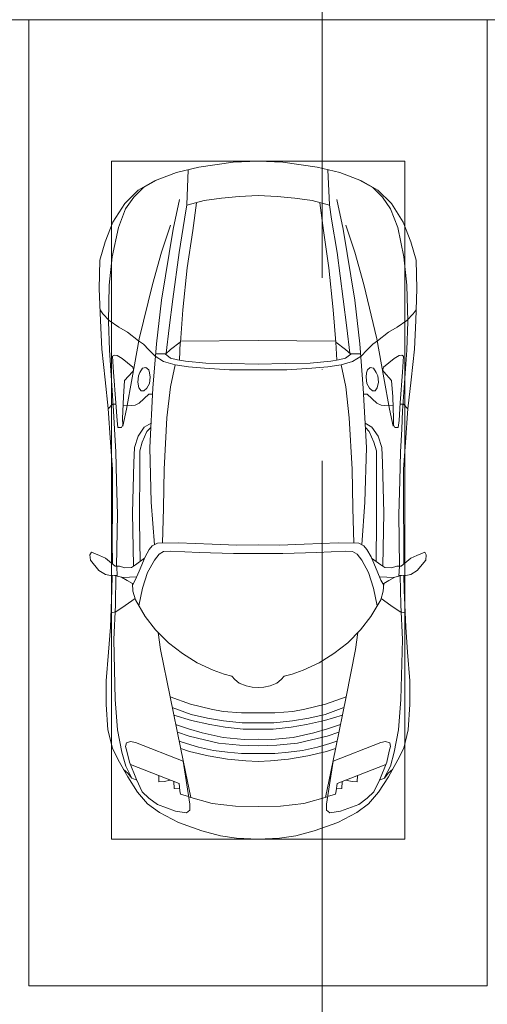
# Model space of a CAD drawing. Header units: millimetres. Extents: x -32229 to 192519, y -13689 to 125138.
# Tile 85 of 256: x 3485 to 6035, y 98949 to 104321. Entities that reach past the tile are written whole.
import ezdxf

# ---------------------------------------------------------------- set-up
doc = ezdxf.new("R2010")
doc.units = ezdxf.units.MM
doc.linetypes.add('ADSK_Линия сетки', pattern=[5000, 4000, -500, 0, -500])
for name, color, linetype, lineweight in [('A-DETL-GENF-OTLN', 7, 'Continuous', 18), ('C-PRKG-____-OTLN', 7, 'Continuous', 18), ('E-CABL-TRAY-OTLN', 7, 'Continuous', 18), ('S-GRID-____-OTLN', 7, 'Continuous', 9)]:
    doc.layers.add(name, color=color, linetype=linetype, lineweight=lineweight)

# ---------------------------------------------------------------- blocks, each defined once
blk = doc.blocks.new('АР_Машиноместо - 4900x2400_М__5300х2500_-V153--01 ЭЛ')
at = {"layer": 'A-DETL-GENF-OTLN', "color": 253, "lineweight": 13, "true_color": 0xaaaaaa}
for p, q in [((927, 4466.6), (804.4, 4436.7)), ((1114.6, 4493), (927, 4466.6)), ((1250, 4500), (1114.6, 4493)), ((1250, 4500), (1385.4, 4493)), ((1385.4, 4493), (1573, 4466.6)), ((1573, 4466.6), (1695.6, 4436.7)), ((804.4, 4436.7), (686, 4391.6)), ((861.2, 4260.3), (869.3, 4451.1)), ((1638.8, 4260.3), (1630.7, 4451.1)), ((1695.6, 4436.7), (1814, 4391.6)), ((686, 4391.6), (596.3, 4340.6)), ((1814, 4391.6), (1903.7, 4340.6)), ((596.3, 4340.6), (522.5, 4267.9)), ((1146, 4306.7), (1050.4, 4297.3)), ((1250, 4312), (1146, 4306.7)), ((1250, 4312), (1354, 4306.7)), ((1354, 4306.7), (1449.6, 4297.3)), ((1903.7, 4340.6), (1977.5, 4267.9)), ((522.5, 4267.9), (458.6, 4167)), ((955.5, 4283.9), (861, 4259.4)), ((914, 4272.5), (893.6, 4121.6)), ((1050.4, 4297.3), (955.5, 4283.9)), ((1449.6, 4297.3), (1544.5, 4283.9)), ((1544.5, 4283.9), (1639, 4259.4)), ((1586, 4272.5), (1606.4, 4121.6)), ((1977.5, 4267.9), (2041.4, 4167)), ((458.6, 4167), (416.4, 4059.2)), ((2041.4, 4167), (2083.6, 4059.2)), ((893.6, 4121.6), (863.9, 3917.5)), ((1606.4, 4121.6), (1636.1, 3917.5)), ((416.4, 4059.2), (387.4, 3958.4)), ((2083.6, 4059.2), (2112.6, 3958.4)), ((387.4, 3958.4), (384, 3802.9)), ((2112.6, 3958.4), (2116, 3802.9)), ((863.9, 3917.5), (840.1, 3687.8)), ((1636.1, 3917.5), (1659.9, 3687.8)), ((384, 3802.9), (390.2, 3630)), ((2116, 3802.9), (2109.8, 3630)), ((403.8, 3665.5), (388.1, 3688.4)), ((438.6, 3629.8), (403.8, 3665.5)), ((840.1, 3687.8), (826.6, 3509.6)), ((1659.9, 3687.8), (1673.4, 3509.6)), ((2061.4, 3629.8), (2096.2, 3665.5)), ((2096.2, 3665.5), (2111.9, 3688.4)), ((390.2, 3630), (397.1, 3474.2)), ((491.4, 3594.2), (438.6, 3629.8)), ((2008.6, 3594.2), (2061.4, 3629.8)), ((2109.8, 3630), (2102.9, 3474.2)), ((537.9, 3567), (491.4, 3594.2)), ((598.3, 3518.6), (537.9, 3567)), ((1901.7, 3518.6), (1962.1, 3567)), ((1962.1, 3567), (2008.6, 3594.2)), ((624.9, 3501.2), (598.3, 3518.6)), ((654.7, 3470.4), (624.9, 3501.2)), ((676.4, 3260.1), (695.7, 3502.8)), ((773.2, 3472.4), (825.6, 3512.1)), ((825.6, 3512.1), (821, 3413)), ((1250, 3520.1), (827.2, 3517.2)), ((1250, 3520.1), (1672.8, 3517.2)), ((1674.4, 3512.1), (1679, 3413)), ((1726.8, 3472.4), (1674.4, 3512.1)), ((1823.6, 3260.1), (1804.3, 3502.8)), ((1845.3, 3470.4), (1875.1, 3501.2)), ((1875.1, 3501.2), (1901.7, 3518.6)), ((397.1, 3474.2), (415.7, 3305.9)), ((456.6, 3434.5), (466.2, 3441.1)), ((466.2, 3441.1), (481.5, 3439.1)), ((481.5, 3439.1), (508, 3422.8)), ((690.2, 3433.7), (654.7, 3470.4)), ((744.1, 3447.2), (691.3, 3447.2)), ((773, 3424.2), (744.1, 3447.2)), ((744.3, 3447), (773.2, 3472.4)), ((1755.7, 3447), (1726.8, 3472.4)), ((1727, 3424.2), (1755.7, 3447)), ((1755.7, 3447.2), (1808.7, 3447.2)), ((1809.8, 3433.7), (1845.3, 3470.4)), ((2018.5, 3439.1), (1992, 3422.8)), ((2033.8, 3441.1), (2018.5, 3439.1)), ((2043.4, 3434.5), (2033.8, 3441.1)), ((2102.9, 3474.2), (2084.3, 3305.9)), ((462.2, 3347.3), (456.6, 3434.5)), ((508, 3422.8), (566.8, 3375.1)), ((811.1, 3414.8), (773, 3424.2)), ((853.3, 3407.2), (811.1, 3414.8)), ((965.3, 3397.8), (853.3, 3407.2)), ((1102.5, 3394.3), (965.3, 3397.8)), ((1250, 3391.3), (1102.5, 3394.3)), ((1250, 3391.3), (1397.5, 3394.3)), ((1397.5, 3394.3), (1534.7, 3397.8)), ((1534.7, 3397.8), (1646.7, 3407.2)), ((1646.7, 3407.2), (1688.9, 3414.8)), ((1688.9, 3414.8), (1727, 3424.2)), ((1992, 3422.8), (1933.2, 3375.1)), ((2037.8, 3347.3), (2043.4, 3434.5)), ((474.8, 3179.9), (462.2, 3347.3)), ((564.6, 3349.7), (522.2, 3303.2)), ((569.7, 3360.7), (564.6, 3349.7)), ((566.8, 3375.1), (569.7, 3360.7)), ((597.1, 3327.4), (605.2, 3346.8)), ((605.2, 3346.8), (620, 3369.3)), ((620, 3369.3), (638.7, 3372.5)), ((638.7, 3372.5), (654.1, 3360.7)), ((654.1, 3360.7), (658.7, 3344.5)), ((658.7, 3344.5), (661.1, 3321.2)), ((1841.3, 3344.5), (1838.9, 3321.2)), ((1845.9, 3360.7), (1841.3, 3344.5)), ((1861.3, 3372.5), (1845.9, 3360.7)), ((1880, 3369.3), (1861.3, 3372.5)), ((1894.8, 3346.8), (1880, 3369.3)), ((1902.9, 3327.4), (1894.8, 3346.8)), ((1933.2, 3375.1), (1930.3, 3360.7)), ((1930.3, 3360.7), (1935.4, 3349.7)), ((1935.4, 3349.7), (1977.8, 3303.2)), ((2025.2, 3179.9), (2037.8, 3347.3)), ((415.7, 3305.9), (432.8, 3149.3)), ((522.2, 3303.2), (515.3, 3213.7)), ((593.6, 3292.5), (597.1, 3327.4)), ((599.8, 3262.3), (593.6, 3292.5)), ((657.2, 3286.3), (643.2, 3259.9)), ((661.1, 3321.2), (657.2, 3286.3)), ((1838.9, 3321.2), (1842.8, 3286.3)), ((1842.8, 3286.3), (1856.8, 3259.9)), ((1900.2, 3262.3), (1906.4, 3292.5)), ((1906.4, 3292.5), (1902.9, 3327.4)), ((1977.8, 3303.2), (1984.7, 3213.7)), ((2084.3, 3305.9), (2067.1, 3148.3)), ((612.1, 3245.7), (599.8, 3262.3)), ((654.5, 3228.1), (601.7, 3179.4)), ((626.8, 3246.1), (612.1, 3245.7)), ((643.2, 3259.9), (626.8, 3246.1)), ((674.6, 3227.6), (654.5, 3228.1)), ((659.3, 2936), (676.4, 3260.1)), ((1840.7, 2936), (1823.6, 3260.1)), ((1825.4, 3227.6), (1845.5, 3228.1)), ((1845.5, 3228.1), (1898.3, 3179.4)), ((1856.8, 3259.9), (1873.2, 3246.1)), ((1873.2, 3246.1), (1887.9, 3245.7)), ((1887.9, 3245.7), (1900.2, 3262.3)), ((456.9, 3174.2), (432.9, 3148.3)), ((475.2, 3173.5), (456.9, 3174.2)), ((480.8, 3085), (474.8, 3179.9)), ((515.3, 3213.7), (510.9, 3094.6)), ((601.7, 3179.4), (579.5, 3167.7)), ((1898.3, 3179.4), (1920.5, 3167.7)), ((1984.7, 3213.7), (1989.1, 3094.6)), ((2019.2, 3085), (2025.2, 3179.9)), ((2024.8, 3173.5), (2043.1, 3174.2)), ((2043.1, 3174.2), (2067.1, 3148.3)), ((432.8, 3149.3), (446, 2964.8)), ((558.4, 3165.4), (513.6, 3168)), ((579.5, 3167.7), (558.4, 3165.4)), ((1920.5, 3167.7), (1941.6, 3165.4)), ((1941.6, 3165.4), (1986.4, 3168)), ((2067.2, 3149.3), (2054, 2964.8)), ((485.6, 3046.1), (480.8, 3085)), ((510.9, 3094.6), (512.2, 3061.4)), ((1989.1, 3094.6), (1987.8, 3061.4)), ((2014.4, 3046.1), (2019.2, 3085)), ((504.5, 3046.6), (485.6, 3046.1)), ((512.2, 3061.4), (504.5, 3046.6)), ((643.6, 3024.6), (618.7, 2966.7)), ((665.1, 3046.1), (643.6, 3024.6)), ((1834.9, 3046.1), (1856.4, 3024.6)), ((1856.4, 3024.6), (1881.3, 2966.7)), ((1987.8, 3061.4), (1995.5, 3046.6)), ((1995.5, 3046.6), (2014.4, 3046.1)), ((446, 2964.8), (456.1, 2818.3)), ((618.7, 2966.7), (604.4, 2919.4)), ((1881.3, 2966.7), (1895.6, 2919.4)), ((2054, 2964.8), (2043.9, 2818.3)), ((604.4, 2919.4), (604.4, 2850.8)), ((667.8, 2638.3), (659.3, 2936)), ((1832.2, 2638.3), (1840.7, 2936)), ((1895.6, 2919.4), (1895.6, 2850.8)), ((604.4, 2850.8), (603.5, 2534.3)), ((1895.6, 2850.8), (1896.5, 2534.3)), ((456.1, 2818.3), (456.8, 2613.6)), ((2043.9, 2818.3), (2043.2, 2613.6)), ((684.8, 2406.5), (667.8, 2638.3)), ((1815.2, 2406.5), (1832.2, 2638.3)), ((456.8, 2613.6), (454.5, 2423.6)), ((2043.2, 2613.6), (2045.5, 2423.6)), ((603.5, 2534.3), (606.1, 2314.9)), ((1896.5, 2534.3), (1893.9, 2314.9)), ((454.5, 2423.6), (456, 2301.1)), ((2045.5, 2423.6), (2044, 2301.1)), ((341.2, 2366.2), (333.1, 2350.6)), ((384.4, 2347.9), (341.2, 2366.2)), ((656.7, 2380.3), (633.8, 2340.5)), ((672.8, 2399.7), (656.7, 2380.3)), ((700.6, 2415.4), (672.8, 2399.7)), ((813.8, 2416.7), (700.6, 2415.4)), ((734.3, 2368.8), (710, 2355.4)), ((772.7, 2371.5), (734.3, 2368.8)), ((929.1, 2364.1), (772.7, 2371.5)), ((999.2, 2409.3), (813.8, 2416.7)), ((1115.2, 2358.7), (929.1, 2364.1)), ((1132.7, 2404.6), (999.2, 2409.3)), ((1250, 2406.6), (1132.7, 2404.6)), ((1250, 2406.6), (1367.3, 2404.6)), ((1367.3, 2404.6), (1500.8, 2409.3)), ((1384.8, 2358.7), (1570.9, 2364.1)), ((1500.8, 2409.3), (1686.2, 2416.7)), ((1570.9, 2364.1), (1727.3, 2371.5)), ((1686.2, 2416.7), (1799.4, 2415.4)), ((1727.3, 2371.5), (1765.7, 2368.8)), ((1765.7, 2368.8), (1790, 2355.4)), ((1799.4, 2415.4), (1827.2, 2399.7)), ((1827.2, 2399.7), (1843.3, 2380.3)), ((1843.3, 2380.3), (1866.2, 2340.5)), ((2115.6, 2347.9), (2158.8, 2366.2)), ((2158.8, 2366.2), (2166.9, 2350.6)), ((333.1, 2350.6), (335.2, 2322.3)), ((335.2, 2322.3), (381.7, 2266.4)), ((417.4, 2333.8), (384.4, 2347.9)), ((449.8, 2306.1), (417.4, 2333.8)), ((630.6, 2332.9), (580.6, 2296)), ((633.8, 2340.5), (600.8, 2263)), ((685.1, 2322.3), (647.3, 2254.2)), ((710, 2355.4), (685.1, 2322.3)), ((1250, 2357.8), (1115.2, 2358.7)), ((1250, 2357.8), (1384.8, 2358.7)), ((1790, 2355.4), (1814.9, 2322.3)), ((1814.9, 2322.3), (1852.7, 2254.2)), ((1866.2, 2340.5), (1899.2, 2263)), ((1869.4, 2332.9), (1919.4, 2296)), ((2050.2, 2306.1), (2082.6, 2333.8)), ((2082.6, 2333.8), (2115.6, 2347.9)), ((2164.8, 2322.3), (2118.3, 2266.4)), ((2166.9, 2350.6), (2164.8, 2322.3)), ((381.7, 2266.4), (417.4, 2243.4)), ((470, 2290), (449.8, 2306.1)), ((493.6, 2288.6), (470, 2290)), ((482, 2235.6), (479.1, 2288.7)), ((523.3, 2281.2), (493.6, 2288.6)), ((559, 2282.6), (523.3, 2281.2)), ((580.6, 2296), (559, 2282.6)), ((600.8, 2263), (579.9, 2213.8)), ((1899.2, 2263), (1920.1, 2213.8)), ((1919.4, 2296), (1941, 2282.6)), ((1941, 2282.6), (1976.7, 2281.2)), ((1976.7, 2281.2), (2006.4, 2288.6)), ((2006.4, 2288.6), (2030, 2290)), ((2018, 2235.6), (2020.9, 2288.7)), ((2030, 2290), (2050.2, 2306.1)), ((2118.3, 2266.4), (2082.6, 2243.4)), ((417.4, 2243.4), (445.1, 2238.7)), ((445.1, 2238.7), (481.8, 2239.5)), ((453, 2159.1), (455, 2238.9)), ((505.1, 2230), (467.5, 2239.2)), ((536.7, 2211.8), (505.1, 2230)), ((586.6, 2231.3), (510.1, 2227.1)), ((564.3, 2195.4), (536.7, 2211.8)), ((579.9, 2213.8), (564.9, 2186.5)), ((647.3, 2254.2), (619.7, 2168.6)), ((1852.7, 2254.2), (1880.3, 2168.6)), ((1913.4, 2231.3), (1989.9, 2227.1)), ((1920.1, 2213.8), (1935.1, 2186.5)), ((1935.7, 2195.4), (1963.3, 2211.8)), ((1963.3, 2211.8), (1994.9, 2230)), ((1994.9, 2230), (2032.5, 2239.2)), ((2054.9, 2238.7), (2018.2, 2239.5)), ((2047, 2159.1), (2045, 2238.9)), ((2082.6, 2243.4), (2054.9, 2238.7)), ((444.9, 1956.8), (453, 2159.1)), ((567.1, 2153.8), (564.3, 2195.4)), ((580.7, 2105.7), (567.1, 2153.8)), ((619.7, 2168.6), (600.3, 2072.7)), ((1880.3, 2168.6), (1899.7, 2072.7)), ((1919.3, 2105.7), (1932.9, 2153.8)), ((1932.9, 2153.8), (1935.7, 2195.4)), ((2055.1, 1956.8), (2047, 2159.1)), ((578.8, 2112.6), (525.5, 2074.6)), ((634.6, 2015), (580.7, 2105.7)), ((1865.4, 2015), (1919.3, 2105.7)), ((1921.2, 2112.6), (1974.5, 2074.6)), ((525.5, 2074.6), (475.1, 2041)), ((1974.5, 2074.6), (2024.9, 2041)), ((475.1, 2041), (447.5, 2034.4)), ((690.7, 1941.6), (634.6, 2015)), ((1809.3, 1941.6), (1865.4, 2015)), ((2024.9, 2041), (2052.5, 2034.4)), ((434.8, 1820.7), (444.9, 1956.8)), ((761.1, 1871.7), (690.7, 1941.6)), ((1738.9, 1871.7), (1809.3, 1941.6)), ((2065.2, 1820.7), (2055.1, 1956.8)), ((718.3, 1834.2), (705.7, 1926.7)), ((1781.7, 1834.2), (1794.3, 1926.7)), ((770, 1576.5), (718.3, 1834.2)), ((837.5, 1812.1), (761.1, 1871.7)), ((1662.5, 1812.1), (1738.9, 1871.7)), ((1730, 1576.5), (1781.7, 1834.2)), ((422, 1662.9), (434.8, 1820.7)), ((917, 1761.1), (837.5, 1812.1)), ((1583, 1761.1), (1662.5, 1812.1)), ((2078, 1662.9), (2065.2, 1820.7)), ((1004.2, 1721.4), (917, 1761.1)), ((1064.9, 1700.5), (1004.2, 1721.4)), ((1435.1, 1700.5), (1495.8, 1721.4)), ((1495.8, 1721.4), (1583, 1761.1)), ((1107.2, 1689.8), (1064.9, 1700.5)), ((1123.5, 1670.9), (1107.2, 1689.8)), ((1147.5, 1650.5), (1123.5, 1670.9)), ((1352.5, 1650.5), (1376.5, 1670.9)), ((1376.5, 1670.9), (1392.8, 1689.8)), ((1392.8, 1689.8), (1435.1, 1700.5)), ((422, 1534.1), (422, 1662.9)), ((1184.7, 1635.7), (1147.5, 1650.5)), ((1217.8, 1629.1), (1184.7, 1635.7)), ((1217.8, 1629.1), (1250, 1626.8)), ((1282.2, 1629.1), (1250, 1626.8)), ((1282.2, 1629.1), (1315.3, 1635.7)), ((1315.3, 1635.7), (1352.5, 1650.5)), ((2078, 1534.1), (2078, 1662.9)), ((826.8, 1300.9), (770, 1576.5)), ((881.7, 1536.4), (770, 1576.5)), ((1618.3, 1536.4), (1730, 1576.5)), ((1673.2, 1300.9), (1730, 1576.5)), ((430.8, 1396.6), (422, 1534.1)), ((884.3, 1480.8), (782, 1518.1)), ((994.9, 1509.3), (881.7, 1536.4)), ((1060, 1496.1), (994.9, 1509.3)), ((1440, 1496.1), (1505.1, 1509.3)), ((1505.1, 1509.3), (1618.3, 1536.4)), ((1615.7, 1480.8), (1718, 1518.1)), ((2069.2, 1396.6), (2078, 1534.1)), ((887, 1446.5), (790.4, 1477.3)), ((973.4, 1459.7), (884.3, 1480.8)), ((1061.9, 1445.7), (973.4, 1459.7)), ((1159.3, 1489.1), (1060, 1496.1)), ((1250, 1488.3), (1159.3, 1489.1)), ((1250, 1488.3), (1340.7, 1489.1)), ((1340.7, 1489.1), (1440, 1496.1)), ((1438.1, 1445.7), (1526.6, 1459.7)), ((1526.6, 1459.7), (1615.7, 1480.8)), ((1613, 1446.5), (1709.6, 1477.3)), ((871.4, 1401.1), (800.5, 1424.6)), ((945.3, 1380.6), (871.4, 1401.1)), ((986.2, 1425.6), (887, 1446.5)), ((1070, 1410.4), (986.2, 1425.6)), ((1163.9, 1435.1), (1061.9, 1445.7)), ((1168.3, 1399.8), (1070, 1410.4)), ((1250, 1435.1), (1163.9, 1435.1)), ((1250, 1400.1), (1168.3, 1399.8)), ((1250, 1435.1), (1336.1, 1435.1)), ((1250, 1400.1), (1331.7, 1399.8)), ((1331.7, 1399.8), (1430, 1410.4)), ((1336.1, 1435.1), (1438.1, 1445.7)), ((1430, 1410.4), (1513.8, 1425.6)), ((1513.8, 1425.6), (1613, 1446.5)), ((1554.7, 1380.6), (1628.6, 1401.1)), ((1628.6, 1401.1), (1699.5, 1424.6)), ((455.7, 1296.1), (430.8, 1396.6)), ((873.8, 1361.2), (809.9, 1383.1)), ((958.3, 1341.1), (873.8, 1361.2)), ((1059, 1354.8), (945.3, 1380.6)), ((1174.5, 1344.2), (1059, 1354.8)), ((1250, 1344.9), (1174.5, 1344.2)), ((1250, 1344.9), (1325.5, 1344.2)), ((1325.5, 1344.2), (1441, 1354.8)), ((1441, 1354.8), (1554.7, 1380.6)), ((1541.7, 1341.1), (1626.2, 1361.2)), ((1626.2, 1361.2), (1690.1, 1383.1)), ((2044.3, 1296.1), (2069.2, 1396.6)), ((487.4, 1232.1), (455.7, 1296.1)), ((527.2, 1305.2), (531.8, 1326)), ((535, 1280.6), (527.2, 1305.2)), ((531.8, 1326), (554.4, 1333.3)), ((554.4, 1333.3), (580.7, 1327.1)), ((580.7, 1327.1), (841.1, 1225.9)), ((859.1, 1321.2), (819.9, 1334.4)), ((853.8, 1167.4), (826.8, 1300.9)), ((876.3, 1278.7), (828.3, 1293.7)), ((925.2, 1301.6), (859.1, 1321.2)), ((1007.1, 1283.7), (925.2, 1301.6)), ((1035, 1323.2), (958.3, 1341.1)), ((1148.3, 1312.4), (1035, 1323.2)), ((1250, 1309.3), (1148.3, 1312.4)), ((1250, 1309.3), (1351.7, 1312.4)), ((1351.7, 1312.4), (1465, 1323.2)), ((1465, 1323.2), (1541.7, 1341.1)), ((1492.9, 1283.7), (1574.8, 1301.6)), ((1574.8, 1301.6), (1640.9, 1321.2)), ((1623.7, 1278.7), (1671.7, 1293.7)), ((1640.9, 1321.2), (1680.1, 1334.4)), ((1646.2, 1167.4), (1673.2, 1300.9)), ((1919.3, 1327.1), (1658.9, 1225.9)), ((1945.6, 1333.3), (1919.3, 1327.1)), ((1968.2, 1326), (1945.6, 1333.3)), ((1965, 1280.6), (1972.8, 1305.2)), ((1972.8, 1305.2), (1968.2, 1326)), ((2012.6, 1232.1), (2044.3, 1296.1)), ((548.2, 1220.1), (535, 1280.6)), ((978.6, 1254.6), (876.3, 1278.7)), ((1084.1, 1236), (978.6, 1254.6)), ((1083.6, 1274.6), (1007.1, 1283.7)), ((1159.1, 1267.9), (1083.6, 1274.6)), ((1182.5, 1227.5), (1084.1, 1236)), ((1250, 1266.6), (1159.1, 1267.9)), ((1250, 1266.6), (1340.9, 1267.9)), ((1317.5, 1227.5), (1415.9, 1236)), ((1340.9, 1267.9), (1416.4, 1274.6)), ((1415.9, 1236), (1521.4, 1254.6)), ((1416.4, 1274.6), (1492.9, 1283.7)), ((1521.4, 1254.6), (1623.7, 1278.7)), ((1951.8, 1220.1), (1965, 1280.6)), ((539.3, 1140.4), (487.4, 1232.1)), ((586.9, 1126.3), (548.2, 1220.1)), ((841.1, 1225.9), (877.7, 991.4)), ((1250, 1223.7), (1182.5, 1227.5)), ((1250, 1223.7), (1317.5, 1227.5)), ((1658.9, 1225.9), (1622.3, 991.4)), ((1913.1, 1126.3), (1951.8, 1220.1)), ((1960.7, 1140.4), (2012.6, 1232.1)), ((540.4, 1159.6), (516.2, 1180.5)), ((593.2, 1056.8), (539.3, 1140.4)), ((561.3, 1132.6), (540.4, 1159.6)), ((589, 1121.6), (561.3, 1132.6)), ((882.6, 1027.5), (853.8, 1167.4)), ((1617.4, 1027.5), (1646.2, 1167.4)), ((1906.8, 1056.8), (1960.7, 1140.4)), ((1911, 1121.6), (1938.7, 1132.6)), ((1938.7, 1132.6), (1959.6, 1159.6)), ((1959.6, 1159.6), (1983.8, 1180.5)), ((617.9, 1057.3), (586.9, 1126.3)), ((1882.1, 1057.3), (1913.1, 1126.3)), ((647.2, 992.8), (593.2, 1056.8)), ((654.7, 1024.4), (617.9, 1057.3)), ((700.9, 989.1), (655, 1024.3)), ((1000.2, 994.5), (871.4, 1031.3)), ((1499.8, 994.5), (1628.6, 1031.3)), ((1799.1, 989.1), (1845, 1024.3)), ((1845.3, 1024.4), (1882.1, 1057.3)), ((1852.8, 992.8), (1906.8, 1056.8)), ((711.9, 946.2), (647.2, 992.8)), ((800.1, 952.6), (700.9, 989.1)), ((877.7, 991.4), (877.7, 958.9)), ((1127.4, 979.8), (1000.2, 994.5)), ((1250, 977.6), (1127.4, 979.8)), ((1250, 977.6), (1372.6, 979.8)), ((1372.6, 979.8), (1499.8, 994.5)), ((1622.3, 991.4), (1622.3, 958.9)), ((1699.9, 952.6), (1799.1, 989.1)), ((1788.1, 946.2), (1852.8, 992.8)), ((815.8, 891), (711.9, 946.2)), ((859, 944.1), (800.1, 952.6)), ((877.7, 958.9), (859, 944.1)), ((1622.3, 958.9), (1641, 944.1)), ((1641, 944.1), (1699.9, 952.6)), ((1684.2, 891), (1788.1, 946.2)), ((943.3, 845.1), (815.8, 891)), ((1556.7, 845.1), (1684.2, 891)), ((1044.2, 818.6), (943.3, 845.1)), ((1132.7, 806), (1044.2, 818.6)), ((1250, 800), (1132.7, 806)), ((1250, 800), (1367.3, 806)), ((1367.3, 806), (1455.8, 818.6)), ((1455.8, 818.6), (1556.7, 845.1))]:
    blk.add_line(p, q, dxfattribs=at)
at = {"layer": 'A-DETL-GENF-OTLN', "color": 254, "lineweight": 13, "true_color": 0xd4d4d4}
for p, q in [((625, 4354.8), (571.5, 4303.1)), ((696.3, 4395.8), (625, 4354.8)), ((1803.7, 4395.8), (1875, 4354.8)), ((1875, 4354.8), (1928.5, 4303.1)), ((571.5, 4303.1), (527.8, 4239.8)), ((1928.5, 4303.1), (1972.2, 4239.8)), ((786.9, 4128.3), (821.1, 4289.8)), ((849, 4182.8), (861.2, 4260.3)), ((1651, 4182.8), (1638.8, 4260.3)), ((1713.1, 4128.3), (1678.9, 4289.8)), ((527.8, 4239.8), (488.6, 4138.1)), ((1972.2, 4239.8), (2011.4, 4138.1)), ((488.6, 4138.1), (454.7, 3976.8)), ((722.7, 4001.8), (771.7, 4149.8)), ((819.4, 4000.8), (849, 4182.8)), ((1680.6, 4000.8), (1651, 4182.8)), ((1777.3, 4001.8), (1728.3, 4149.8)), ((2011.4, 4138.1), (2045.3, 3976.8)), ((723.2, 3741.5), (786.9, 4128.3)), ((1776.8, 3741.5), (1713.1, 4128.3)), ((454.7, 3976.8), (438.6, 3823.4)), ((673.6, 3827.1), (722.7, 4001.8)), ((785.7, 3746.6), (819.4, 4000.8)), ((1714.3, 3746.6), (1680.6, 4000.8)), ((1826.4, 3827.1), (1777.3, 4001.8)), ((2045.3, 3976.8), (2061.4, 3823.4)), ((438.6, 3823.4), (434.2, 3623.7)), ((602.3, 3530.2), (673.6, 3827.1)), ((1897.7, 3530.2), (1826.4, 3827.1)), ((2061.4, 3823.4), (2065.8, 3623.7)), ((695.7, 3502.8), (723.2, 3741.5)), ((765.5, 3589.1), (785.7, 3746.6)), ((1734.5, 3589.1), (1714.3, 3746.6)), ((1804.3, 3502.8), (1776.8, 3741.5)), ((434.2, 3623.7), (439.5, 3468.5)), ((2065.8, 3623.7), (2060.5, 3468.5)), ((749.1, 3450.8), (765.5, 3589.1)), ((1750.9, 3450.8), (1734.5, 3589.1)), ((564, 3316.2), (602.3, 3530.2)), ((1936, 3316.2), (1897.7, 3530.2)), ((439.5, 3468.5), (462, 3136.6)), ((2060.5, 3468.5), (2038, 3136.6)), ((734.6, 3405.8), (688.5, 3435.5)), ((797.1, 3388.2), (734.6, 3405.8)), ((771.7, 3268.5), (797.1, 3388.2)), ((870, 3377.1), (797.1, 3388.2)), ((1630, 3377.1), (1702.9, 3388.2)), ((1702.9, 3388.2), (1765.4, 3405.8)), ((1728.3, 3268.5), (1702.9, 3388.2)), ((1765.4, 3405.8), (1811.5, 3435.5)), ((957.1, 3368.9), (870, 3377.1)), ((1093.5, 3360.7), (957.1, 3368.9)), ((1250, 3360.7), (1093.5, 3360.7)), ((1250, 3360.7), (1406.5, 3360.7)), ((1406.5, 3360.7), (1542.9, 3368.9)), ((1542.9, 3368.9), (1630, 3377.1)), ((532.7, 3145.9), (564, 3316.2)), ((1967.3, 3145.9), (1936, 3316.2)), ((752.8, 3099), (771.7, 3268.5)), ((1747.2, 3099), (1728.3, 3268.5)), ((462, 3136.6), (466.3, 3036.3)), ((512.5, 3053.2), (532.7, 3145.9)), ((1987.5, 3053.2), (1967.3, 3145.9)), ((2038, 3136.6), (2033.7, 3036.3)), ((629, 3048.1), (666.7, 3069.7)), ((737.8, 2818.3), (752.8, 3099)), ((1762.2, 2818.3), (1747.2, 3099)), ((1871, 3048.1), (1833.3, 3069.7)), ((466.3, 3036.3), (473.9, 2913.7)), ((595.2, 2997.9), (629, 3048.1)), ((1904.8, 2997.9), (1871, 3048.1)), ((2033.7, 3036.3), (2026.1, 2913.7)), ((575.7, 2937.4), (595.2, 2997.9)), ((1924.3, 2937.4), (1904.8, 2997.9)), ((473.9, 2913.7), (477.8, 2754.7)), ((571.6, 2853.3), (575.7, 2937.4)), ((1928.4, 2853.3), (1924.3, 2937.4)), ((2026.1, 2913.7), (2022.2, 2754.7)), ((564.4, 2580.5), (571.6, 2853.3)), ((1935.6, 2580.5), (1928.4, 2853.3)), ((733.8, 2606.7), (737.8, 2818.3)), ((1766.2, 2606.7), (1762.2, 2818.3)), ((477.8, 2754.7), (483.3, 2571.4)), ((2022.2, 2754.7), (2016.7, 2571.4)), ((570.6, 2291.4), (564.4, 2580.5)), ((728.4, 2415.7), (733.8, 2606.7)), ((1771.6, 2415.7), (1766.2, 2606.7)), ((1929.4, 2291.4), (1935.6, 2580.5)), ((483.3, 2571.4), (478, 2290)), ((2016.7, 2571.4), (2022, 2290)), ((471.8, 2077.7), (474.5, 2239.3)), ((2028.2, 2077.7), (2025.5, 2239.3)), ((462.8, 1889.5), (471.8, 2077.7)), ((2037.2, 1889.5), (2028.2, 2077.7)), ((470.9, 1561.4), (462.8, 1889.5)), ((2029.1, 1561.4), (2037.2, 1889.5)), ((483.4, 1395.6), (470.9, 1561.4)), ((2016.6, 1395.6), (2029.1, 1561.4)), ((507.4, 1274.3), (483.4, 1395.6)), ((1992.6, 1274.3), (2016.6, 1395.6)), ((527.9, 1198.6), (507.4, 1274.3)), ((1972.1, 1198.6), (1992.6, 1274.3)), ((561.7, 1132.1), (527.9, 1198.6)), ((818.8, 1102.9), (554, 1208.1)), ((1681.2, 1102.9), (1946, 1208.1)), ((1938.3, 1132.1), (1972.1, 1198.6)), ((709.1, 1112.7), (708.2, 1146.9)), ((1790.9, 1112.7), (1791.8, 1146.9)), ((737.7, 1113.6), (709.1, 1112.7)), ((772.6, 1121.3), (737.7, 1113.6)), ((792.9, 1076.2), (791.2, 1114.5)), ((823.3, 1074.4), (792.9, 1076.2)), ((824.1, 1063.7), (818.8, 1102.9)), ((1675.9, 1063.7), (1681.2, 1102.9)), ((1676.7, 1074.4), (1707.1, 1076.2)), ((1707.1, 1076.2), (1708.8, 1114.5)), ((1727.4, 1121.3), (1762.3, 1113.6)), ((1762.3, 1113.6), (1790.9, 1112.7)), ((827.7, 1045), (824.1, 1063.7)), ((871.3, 1031.9), (827.7, 1045)), ((1628.7, 1031.9), (1672.3, 1045)), ((1672.3, 1045), (1675.9, 1063.7))]:
    blk.add_line(p, q, dxfattribs=at)
at = {"layer": 'C-PRKG-____-OTLN', "color": 253, "lineweight": 13, "true_color": 0xaaaaaa}
for p, q in [((0, 0), (0, 5269.8)), ((2500, 0), (2500, 5269.8)), ((450, 4500), (2050, 4500)), ((450, 800), (450, 4500)), ((2050, 800), (2050, 4500)), ((450, 800), (2050, 800)), ((2500, 0), (0, 0))]:
    blk.add_line(p, q, dxfattribs=at)
blk = doc.blocks.new('Наметкина 10_РД_АР_П_отсоединено_rvt-1--01 ЭЛ')
at = {"layer": 'C-PRKG-____-OTLN', "color": 253, "lineweight": 13, "true_color": 0xaaaaaa}
blk.add_blockref('АР_Машиноместо - 4900x2400_М__5300х2500_-V153--01 ЭЛ', (3535.3, 99050), dxfattribs=at)

msp = doc.modelspace()

# ---------------------------------------------------------------- linework, layer by layer
at = {"layer": 'E-CABL-TRAY-OTLN', "color": 5, "true_color": 0x0000ff}
msp.add_line((9560.6, 104319.8), (-18674.8, 104319.8), dxfattribs=at)
at = {"layer": 'S-GRID-____-OTLN', "color": 253, "linetype": 'ADSK_Линия сетки', "true_color": 0xaaaaaa}
msp.add_line((5135.3, -12088.9), (5135.3, 125138.4), dxfattribs=at)

# ---------------------------------------------------------------- block references
at = {"lineweight": 5}
msp.add_blockref('Наметкина 10_РД_АР_П_отсоединено_rvt-1--01 ЭЛ', (0, 0), dxfattribs=at)

doc.saveas('drawing.dxf')
